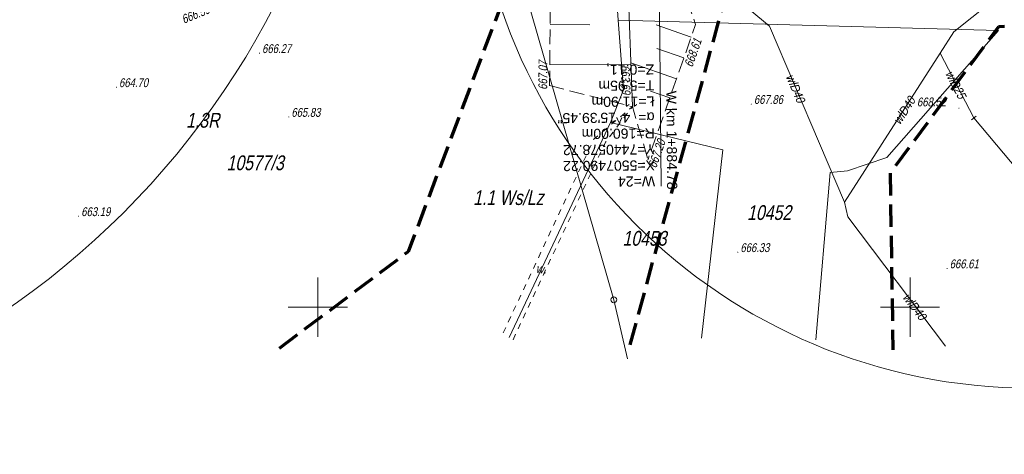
# Model space of a CAD drawing. Header units: metres. Extents: x 7168 to 12828, y 1523 to 3619.
# Tile 29 of 133: x 8589 to 8673, y 3414 to 3451. Entities that reach past the tile are written whole.
import ezdxf

# ---------------------------------------------------------------- set-up
doc = ezdxf.new("R2010")
doc.units = ezdxf.units.M
for name, pattern in [('0.5_0.5', [1, 0.5, -0.5]), ('BUBZ01-500', [1.75, 1.25, -0.5]), ('DGN Style 2', [3.921133, 2.35268, -1.568453]), ('DGN Style 3', [2.649063, 1.892188, -0.756875])]:
    doc.linetypes.add(name, pattern=pattern)
for name, color, linetype, lineweight in [('1_trasa opis', 1, 'Continuous', 0), ('211-numer działki ewidencyjnej', 7, 'Continuous', 0), ('219-działka ewidencyjna', 7, 'Continuous', 0), ('BUBZ01', 4, 'Continuous', 0), ('BUBZ01_1', 4, 'Continuous', 0), ('MPZP', 8, 'Continuous', 0), ('PRZEBUDOWA SIECI', 1, 'DGN Style 2', 13), ('przewód wodociągowy (linia)', 250, 'Continuous', 0), ('przewód wodociągowy (linia)-Atr1', 250, 'Continuous', 0), ('PTWP02', 8, 'Continuous', 0), ('punkt zmiany cech lub źródła danych o położeniu przewodu (sieć wodociągowa)', 250, 'Continuous', 0), ('RTPW02', 98, 'Continuous', 0), ('rów melioracyjny (powierzchnia)', 250, 'Continuous', 0), ('rów melioracyjny (powierzchnia)-Atr17', 250, 'Continuous', 0), ('SUEP_B - Przewód elektroenergetyczny niskiego napięcia', 7, 'Continuous', 0), ('słup (punkt)', 250, 'Continuous', 0), ('Wstawianie ramki sekcyjnej z opisem', 250, 'Continuous', 0)]:
    doc.layers.add(name, color=color, linetype=linetype, lineweight=lineweight)
doc.styles.add('Opis 500', font='italic.shx', dxfattribs={"width": 0.75, "height": 1.2})
doc.styles.get("Standard").update_dxf_attribs({"font": 'arial.ttf'})
doc.styles.add('Style-Arial', font='arial.ttf')
doc.linetypes.add('E2', pattern='A,4.921575,["E2",Opis 500,S=1.2,R=0,X=0,Y=-0.5],0.078425,-1.460211,5', length=11.460211)
doc.linetypes.add('SUEP_B', pattern='A,10,[2,dgnlstyle-MapaZas_2021.shx,S=0.047619,R=0,X=0,Y=0],20,[2,dgnlstyle-MapaZas_2021.shx,S=0.047619,R=0,X=0,Y=0],20,[2,dgnlstyle-MapaZas_2021.shx,S=0.047619,R=0,X=0,Y=0],5,[2,dgnlstyle-MapaZas_2021.shx,S=0.047619,R=180,X=0,Y=0],20,[2,dgnlstyle-MapaZas_2021.shx,S=0.047619,R=180,X=0,Y=0],20,[2,dgnlstyle-MapaZas_2021.shx,S=0.047619,R=180,X=0,Y=0],49930', length=50025)

# ---------------------------------------------------------------- blocks, each defined once
blk = doc.blocks.new('SM04')
at = {"color": 0, "linetype": 'Continuous', "lineweight": 13}
blk.add_circle((0, 0), 0.25, dxfattribs=at)
blk = doc.blocks.new('XX_01_1')
at = {"color": 0, "linetype": 'Continuous', "lineweight": 13}
blk.add_line((0, -0.25), (0, 0.25), dxfattribs=at)
blk = doc.blocks.new('RTPW02_1')
at = {"layer": 'RTPW02', "linetype": 'Continuous'}
h = blk.add_hatch(color=256, dxfattribs=at)
edge = h.paths.add_edge_path()
edge.add_arc((0, 0), 0.0045, 0, 360)

msp = doc.modelspace()

# ---------------------------------------------------------------- linework, layer by layer
at = {"layer": '1_trasa opis', "flags": 128}
msp.add_lwpolyline([(8643.359, 3466.696), (8643.624, 3436.697)], dxfattribs=at)
at = {"layer": '219-działka ewidencyjna', "color": 3, "linetype": 'Continuous', "lineweight": 13, "true_color": 0x00ff00, "flags": 128}
for points in [[(8639.388, 3459.743), (8639.998, 3450.743)], [(8639.998, 3450.743), (8640.438, 3444.853)], [(8639.998, 3450.743), (8672.108, 3449.873)], [(8662.668, 3439.133), (8672.108, 3449.873)], [(8640.438, 3444.853), (8639.358, 3442.083)], [(8630.786, 3423.911), (8639.358, 3442.083)], [(8639.358, 3442.083), (8648.828, 3439.763)], [(8647.022, 3423.866), (8648.828, 3439.763)], [(8659.358, 3438.013), (8662.668, 3439.133)], [(8656.682, 3423.713), (8657.898, 3437.873)], [(8657.898, 3437.873), (8659.358, 3438.013)]]:
    msp.add_lwpolyline(points, dxfattribs=at)
at = {"layer": 'BUBZ01', "linetype": 'BUBZ01-500', "lineweight": 13, "flags": 128}
for points in [[(8634.208, 3445.203), (8634.268, 3452.693), (8637.878, 3461.573)], [(8642.828, 3460.693), (8646.538, 3450.353), (8642.518, 3438.953)], [(8634.208, 3445.203), (8641.198, 3443.423), (8642.518, 3438.953)]]:
    msp.add_lwpolyline(points, dxfattribs=at)
at = {"layer": 'BUBZ01_1', "linetype": 'Continuous', "lineweight": 13}
for p, q in [((8637.597, 3450.344), (8634.25, 3450.371)), ((8643.198, 3450.343), (8646.166, 3449.297)), ((8643.267, 3448.341), (8645.546, 3447.538)), ((8641.069, 3446.945), (8634.223, 3447)), ((8641.061, 3447.141), (8644.925, 3445.778)), ((8642.742, 3444.729), (8644.354, 3444.16))]:
    msp.add_line(p, q, dxfattribs=at)
at = {"layer": 'MPZP', "linetype": 'DGN Style 3', "lineweight": 70, "flags": 128}
for points in [[(8665.785, 3506.317), (8653.688, 3469.703), (8640.787, 3422.592)], [(8611.41, 3423.021), (8622.297, 3431.194), (8633.125, 3459.958)], [(8688.612, 3423.062), (8688.588, 3437.623), (8693.61, 3451.481), (8672.108, 3450.173), (8662.952, 3437.799), (8663.188, 3422.882)]]:
    msp.add_lwpolyline(points, dxfattribs=at)
at = {"layer": 'PRZEBUDOWA SIECI', "color": 6, "linetype": 'E2', "lineweight": 13}
for centre, radius in [((8548.932, 3483.766), 69.722), ((8674.899, 3466.892), 47.254)]:
    msp.add_circle(centre, radius, dxfattribs=at)
at = {"layer": 'przewód wodociągowy (linia)', "color": 5, "linetype": 'Continuous', "lineweight": 13, "flags": 128}
for points in [[(8659.108, 3435.363), (8667.188, 3447.943), (8668.348, 3449.733), (8687.258, 3464.833), (8694.718, 3490.383)], [(8630.948, 3460.573), (8639.668, 3461.153), (8652.788, 3450.213), (8659.108, 3435.363)], [(8670.018, 3442.473), (8667.188, 3447.943)], [(8693.248, 3427.103), (8680.628, 3429.833), (8670.018, 3442.473)], [(8659.108, 3435.363), (8659.388, 3434.103), (8667.634, 3423.183)]]:
    msp.add_lwpolyline(points, dxfattribs=at)
at = {"layer": 'PTWP02', "linetype": 'Continuous', "lineweight": 13, "flags": 128}
msp.add_lwpolyline([(8640.388, 3460.843), (8640.778, 3454.843), (8641.198, 3443.423)], dxfattribs=at)
at = {"layer": 'rów melioracyjny (powierzchnia)', "color": 250, "linetype": '0.5_0.5', "lineweight": 13, "flags": 128}
msp.add_lwpolyline([(8631.123, 3423.733), (8638.928, 3440.423), (8641.198, 3443.423), (8637.948, 3440.683), (8630.098, 3423.883)], dxfattribs=at)
at = {"layer": 'SUEP_B - Przewód elektroenergetyczny niskiego napięcia', "color": 1, "linetype": 'SUEP_B', "lineweight": 13, "ltscale": 0.5, "flags": 128}
msp.add_lwpolyline([(8626.198, 3473.788), (8639.628, 3427.103), (8640.782, 3422.122)], dxfattribs=at)
at = {"layer": 'Wstawianie ramki sekcyjnej z opisem', "color": 0}
for p, q in [((8614.638, 3423.973), (8614.638, 3428.973)), ((8614.638, 3423.973), (8614.638, 3428.973)), ((8664.638, 3423.973), (8664.638, 3428.973)), ((8664.638, 3423.973), (8664.638, 3428.973)), ((8612.138, 3426.473), (8617.138, 3426.473)), ((8612.138, 3426.473), (8617.138, 3426.473)), ((8662.138, 3426.473), (8667.138, 3426.473)), ((8662.138, 3426.473), (8667.138, 3426.473))]:
    msp.add_line(p, q, dxfattribs=at)

# ---------------------------------------------------------------- block references
at = {"layer": 'punkt zmiany cech lub źródła danych o położeniu przewodu (sieć wodociągowa)', "color": 5, "linetype": 'Continuous', "lineweight": 13, "rotation": 309.256}
msp.add_blockref('XX_01_1', (8670.018, 3442.473), dxfattribs=at)
at = {"layer": 'RTPW02', "linetype": 'Continuous', "xscale": 10, "yscale": 10, "zscale": 10}
for p in [(8646.538, 3450.353), (8609.718, 3447.943), (8597.638, 3445.063), (8634.208, 3445.203), (8641.198, 3443.423), (8651.238, 3443.643), (8668.768, 3443.293), (8612.188, 3442.553), (8642.518, 3438.953), (8594.448, 3434.163), (8650.098, 3431.123), (8667.768, 3429.753)]:
    msp.add_blockref('RTPW02_1', p, dxfattribs=at)
at = {"layer": 'słup (punkt)', "color": 250, "linetype": 'Continuous', "lineweight": 13}
msp.add_blockref('SM04', (8639.628, 3427.103), dxfattribs=at)

# ---------------------------------------------------------------- texts
at = {"layer": '1_trasa opis', "insert": (8643.124, 3436.693), "char_height": 0.85, "attachment_point": 1, "rotation": 180.5064, "line_spacing_factor": 0.952941, "style": 'Style-Arial'}
msp.add_mtext('W=24\\PX=5507490.22\\PY=7440578.72\\PR=160.00m\\Pα=  4^ 15\'39.45"\\PŁ=11.90m\\PT=5.95m\\PZ=0.11,', dxfattribs=at)
at = {"layer": '1_trasa opis', "lineweight": 0, "insert": (8644.124, 3436.418), "char_height": 0.85, "attachment_point": 9, "rotation": 270.5064, "line_spacing_factor": 1.305882, "style": 'Style-Arial'}
msp.add_mtext('W km 1+884.78', dxfattribs=at)
at = {"layer": '211-numer działki ewidencyjnej', "color": 3, "linetype": 'Continuous', "lineweight": 13, "true_color": 0x00ff00, "char_height": 1.25, "line_spacing_factor": 0.6}
for s, insert, attachment_point in [('\\FKRENTZ_1250;\\Q12;\\H1x;\\W0.8;10577/3', (8606.938, 3439.303), 1), ('\\FKRENTZ_1250;\\Q12;\\H1x;\\W0.8;10452', (8650.884, 3433.83), 7), ('\\FKRENTZ_1250;\\Q12;\\H1x;\\W0.8;10453', (8640.368, 3432.924), 1)]:
    msp.add_mtext(s, dxfattribs=dict(at, insert=insert, attachment_point=attachment_point))
at = {"layer": 'MPZP', "linetype": 'DGN Style 3', "lineweight": 30, "char_height": 1.25, "attachment_point": 7, "line_spacing_factor": 0.72}
for s, insert in [('\\FKRENTZ_1250;\\Q12;\\H1x;\\W0.8;1.3R', (8603.523, 3441.629)), ('\\FKRENTZ_1250;\\Q12;\\H1x;\\W0.8;1.1 Ws/Lz', (8627.756, 3435.095))]:
    msp.add_mtext(s, dxfattribs=dict(at, insert=insert))
at = {"layer": 'przewód wodociągowy (linia)-Atr1', "color": 5, "char_height": 0.75, "attachment_point": 4, "line_spacing_factor": 0.6}
for s, insert, rotation in [('\\FKRENTZ_1250;\\Q12;\\H1x;\\W0.9;wlD40', (8654.476, 3446.123), 293.054), ('\\FKRENTZ_1250;\\Q12;\\H1x;\\W0.9;wlD25', (8667.918, 3446.398), 297.355), ('\\FKRENTZ_1250;\\Q12;\\H1x;\\W0.9;wlD40', (8663.476, 3442.039), 57.288), ('\\FKRENTZ_1250;\\Q12;\\H1x;\\W0.9;wlD40', (8664.268, 3427.518), 307.057)]:
    msp.add_mtext(s, dxfattribs=dict(at, insert=insert, rotation=rotation))
at = {"layer": 'RTPW02', "linetype": 'Continuous', "char_height": 0.75, "attachment_point": 7, "line_spacing_factor": 0.72}
for s, insert, rotation in [('\\FKRENTZ_1250;\\Q12;\\H1x;\\W0.8; 666.59', (8603.131, 3450.326), 22.2322), ('\\FKRENTZ_1250;\\Q12;\\H1x;\\W0.8; 668.61', (8646.193, 3446.486), 70.57574), ('\\FKRENTZ_1250;\\Q12;\\H1x;\\W0.8; 667.07', (8634.015, 3444.623), 89.54103), ('\\FKRENTZ_1250;\\Q12;\\H1x;\\W0.8; 663.69', (8640.197, 3447.144), 272.10625), ('\\FKRENTZ_1250;\\Q12;\\H1x;\\W0.8; 667.20', (8643.142, 3437.957), 70.57574)]:
    msp.add_mtext(s, dxfattribs=dict(at, insert=insert, rotation=rotation))
for s, insert in [('\\FKRENTZ_1250;\\Q12;\\H1x;\\W0.8; 666.27', (8609.718, 3447.943)), ('\\FKRENTZ_1250;\\Q12;\\H1x;\\W0.8; 664.70', (8597.638, 3445.063)), ('\\FKRENTZ_1250;\\Q12;\\H1x;\\W0.8; 667.86', (8651.238, 3443.643)), ('\\FKRENTZ_1250;\\Q12;\\H1x;\\W0.8; 668.52', (8665.004, 3443.435)), ('\\FKRENTZ_1250;\\Q12;\\H1x;\\W0.8; 665.83', (8612.188, 3442.553)), ('\\FKRENTZ_1250;\\Q12;\\H1x;\\W0.8; 663.19', (8594.448, 3434.163)), ('\\FKRENTZ_1250;\\Q12;\\H1x;\\W0.8; 666.33', (8650.098, 3431.123)), ('\\FKRENTZ_1250;\\Q12;\\H1x;\\W0.8; 666.61', (8667.768, 3429.753))]:
    msp.add_mtext(s, dxfattribs=dict(at, insert=insert))
at = {"layer": 'rów melioracyjny (powierzchnia)-Atr17', "color": 250, "insert": (8633.032, 3429.388), "char_height": 0.75, "attachment_point": 7, "rotation": 354.165, "line_spacing_factor": 0.6}
msp.add_mtext('\\FKRENTZ_1250;\\Q12;\\H1x;\\W0.9;w.', dxfattribs=at)

doc.saveas('drawing.dxf')
